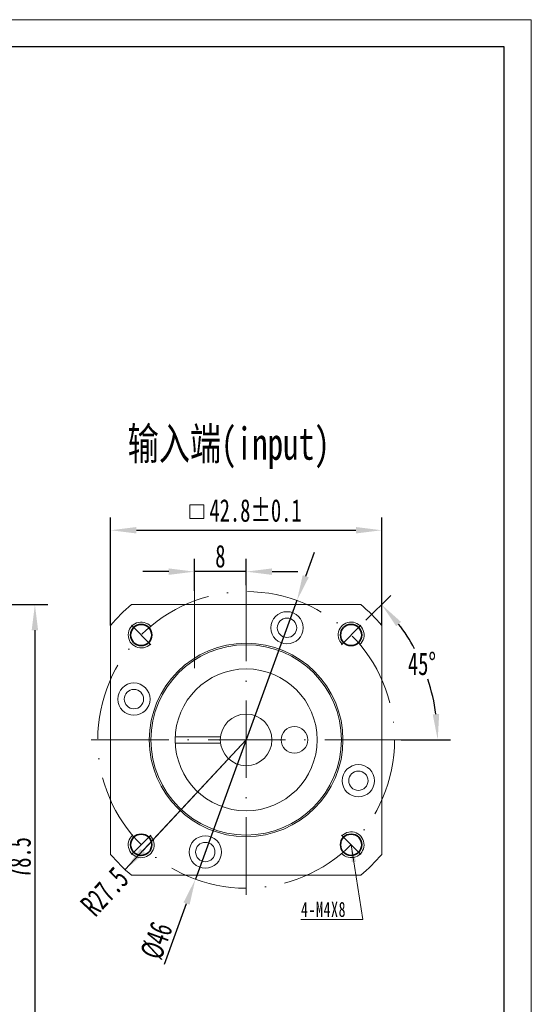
# Model space of a CAD drawing. Header units: millimetres. Extents: x 1398 to 1753, y 1052 to 1303.
# Tile 4 of 4: x 1674 to 1753, y 1150 to 1303. Entities that reach past the tile are written whole.
import ezdxf

# ---------------------------------------------------------------- set-up
doc = ezdxf.new("R2010")
doc.units = ezdxf.units.MM
doc.header["$PDSIZE"] = -5
doc.linetypes.add('ACAD_ISO10W100', pattern=[18, 12, -3, 0, -3])
doc.layers.get('0').update_dxf_attribs({"lineweight": 18})
doc.layers.get('Defpoints').update_dxf_attribs({"lineweight": 18})
doc.layers.add('7标注层', color=4, linetype='Continuous')
for name, color, linetype, lineweight in [('中心线层', 7, 'ACAD_ISO10W100', 20), ('图框_外框线', 7, 'Continuous', 18), ('尺寸线层', 3, 'Continuous', 18), ('粗实线层', 7, 'Continuous', 35), ('细实线层', 7, 'Continuous', 18)]:
    doc.layers.add(name, color=color, linetype=linetype, lineweight=lineweight)
doc.styles.add('PC_TEXTSTYLE', font='ISOCP.SHX', dxfattribs={"width": 0.707, "bigfont": 'GBCBIG.SHX'})
doc.styles.add('标准', font='txt', dxfattribs={"width": 0.667})
doc.dimstyles.new('GB_尺寸', dxfattribs={"dimtxt": 3.5, "dimasz": 4, "dimexe": 2, "dimexo": 0, "dimtad": 1, "dimdsep": 46, "dimtxsty": '标准', "dimblk": '_CAXARROW', "dimcen": 0, "dimdle": 6, "dimazin": 2, "dimtfac": 0.707107, "dimtdec": 3, "dimtmove": 2, "dimatfit": 3, "dimfxl": 1, "dimfrac": 2, "dimtolj": 1, "dimarcsym": 1})
doc.dimstyles.new('标准', dxfattribs={"dimtxt": 3.5, "dimasz": 4, "dimexe": 2, "dimexo": 0, "dimtad": 1, "dimdsep": 46, "dimtxsty": '标准', "dimblk": '_CAXARROW', "dimcen": 0, "dimdle": 6, "dimazin": 2, "dimtfac": 0.707107, "dimtdec": 3, "dimtmove": 2, "dimatfit": 3, "dimfxl": 1, "dimfrac": 2, "dimtolj": 1, "dimarcsym": 1})

# ---------------------------------------------------------------- blocks, each defined once
blk = doc.blocks.new('_CAXARROW')
blk.add_hatch(color=0).paths.add_polyline_path([(0, 0), (-1, 0.125), (-1, -0.125)], flags=0)
blk = doc.blocks.new('*D17')
at = {"layer": 'Defpoints', "color": 0}
for p in [(1727.32, 1210.04), (1722.72, 1205.45), (1684.76, 1191.48), (1732.76, 1191.48)]:
    blk.add_point(p, dxfattribs=at)
at = {"layer": '尺寸线层', "color": 0, "lineweight": -2}
for p, q in [((1727.32, 1210.04), (1731.15, 1213.88)), ((1732.76, 1191.48), (1740.43, 1191.48))]:
    blk.add_line(p, q, dxfattribs=at)
for start, end in [(28.4783, 37.271), (7.729, 18.4669)]:
    blk.add_arc((1708.76, 1191.48), 29.67, start, end, dxfattribs=at)
at = {"layer": '尺寸线层', "color": 0, "lineweight": -2, "xscale": 4, "yscale": 4, "zscale": 4}
for p, rotation in [((1729.74, 1212.46), 131.1354845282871), ((1738.43, 1191.48), 273.8645154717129)]:
    blk.add_blockref('_CAXARROW', p, dxfattribs=dict(at, rotation=rotation))
at = {"layer": '尺寸线层', "color": 0, "insert": (1735.99, 1203.26), "char_height": 3.5, "attachment_point": 5, "style": '标准', "bg_fill": 3, "box_fill_scale": 1.1, "bg_fill_color": 257, "bg_fill_transparency": 0}
blk.add_mtext('\\A1;45%%d', dxfattribs=at)
at = {"layer": 'Defpoints', "color": 0}
blk.add_point((1735.99, 1203.26), dxfattribs=at)
blk = doc.blocks.new('*D18')
at = {"layer": 'Defpoints', "color": 0}
blk.add_point((1708.76, 1191.48), dxfattribs=at)
at = {"layer": '尺寸线层', "color": 0, "lineweight": -2}
blk.add_line((1692.74, 1174.29), (1708.76, 1191.48), dxfattribs=at)
at = {"layer": '尺寸线层', "color": 0, "insert": (1686.84, 1167.95), "char_height": 3.5, "attachment_point": 5, "rotation": 47.0336, "style": '标准', "bg_fill": 3, "box_fill_scale": 1.1, "bg_fill_color": 257, "bg_fill_transparency": 0}
blk.add_mtext('\\A1;R27.5', dxfattribs=at)
at = {"layer": 'Defpoints', "color": 0}
blk.add_point((1690.01, 1171.36), dxfattribs=at)
at = {"layer": '尺寸线层', "color": 0, "lineweight": -2}
blk.add_line((1708.76, 1191.48), (1690.01, 1171.36), dxfattribs=at)
at = {"layer": '尺寸线层', "color": 0, "lineweight": -2, "xscale": 4, "yscale": 4, "zscale": 4, "rotation": 227.0335635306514}
blk.add_blockref('_CAXARROW', (1690.01, 1171.36), dxfattribs=at)
blk = doc.blocks.new('*X8')
at = {"layer": '尺寸线层', "linetype": 'Continuous'}
blk.add_hatch(color=0, dxfattribs=at).paths.add_polyline_path([(4.27, 11.6), (5.01, 9.02), (4.35, 8.91)], flags=0)
at = {"layer": '尺寸线层', "color": 0, "linetype": 'Continuous'}
blk.add_line((4.27, 11.6), (6.1, 0), dxfattribs=at)
at = {"layer": '尺寸线层', "color": 0}
blk.add_line((6.1, 0), (-3.51, 0), dxfattribs=at)
at = {"layer": '尺寸线层', "color": 0, "insert": (0, 1.57), "char_height": 2.3333, "width": 14.0505, "attachment_point": 5, "line_spacing_factor": 1.15057, "style": '标准'}
blk.add_mtext('\\T1.1;4-M4X8', dxfattribs=at)
blk = doc.blocks.new('*D19')
at = {"layer": 'Defpoints', "color": 0}
for p in [(1700.76, 1217.57), (1708.76, 1215.48), (1700.76, 1214.59)]:
    blk.add_point(p, dxfattribs=at)
at = {"layer": '尺寸线层', "color": 0, "lineweight": -2}
for p, q in [((1700.76, 1214.59), (1700.76, 1219.57)), ((1708.76, 1215.48), (1708.76, 1219.57)), ((1696.76, 1217.57), (1692.76, 1217.57)), ((1708.76, 1217.57), (1700.76, 1217.57)), ((1712.76, 1217.57), (1716.76, 1217.57))]:
    blk.add_line(p, q, dxfattribs=at)
at = {"layer": '尺寸线层', "color": 0, "lineweight": -2, "xscale": 4, "yscale": 4, "zscale": 4}
blk.add_blockref('_CAXARROW', (1700.76, 1217.57), dxfattribs=at)
at = {"layer": '尺寸线层', "color": 0, "lineweight": -2, "xscale": 4, "yscale": 4, "zscale": 4, "rotation": 180}
blk.add_blockref('_CAXARROW', (1708.76, 1217.57), dxfattribs=at)
at = {"layer": '尺寸线层', "color": 0, "insert": (1704.76, 1219.95), "char_height": 3.5, "attachment_point": 5, "style": '标准', "bg_fill": 3, "box_fill_scale": 1.1, "bg_fill_color": 257, "bg_fill_transparency": 0}
blk.add_mtext('\\A1;8', dxfattribs=at)
blk = doc.blocks.new('*D20')
at = {"layer": 'Defpoints', "color": 0}
for p in [(1716.62, 1213.1), (1700.89, 1169.87)]:
    blk.add_point(p, dxfattribs=at)
at = {"layer": '尺寸线层', "color": 0, "lineweight": -2}
for p, q in [((1717.99, 1216.85), (1719.35, 1220.61)), ((1716.62, 1213.1), (1700.89, 1169.87)), ((1696.11, 1156.73), (1699.52, 1166.11))]:
    blk.add_line(p, q, dxfattribs=at)
at = {"layer": '尺寸线层', "color": 0, "lineweight": -2, "xscale": 4, "yscale": 4, "zscale": 4}
for p, rotation in [((1716.62, 1213.1), 250.0089731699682), ((1700.89, 1169.87), 70.00897316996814)]:
    blk.add_blockref('_CAXARROW', p, dxfattribs=dict(at, rotation=rotation))
at = {"layer": '尺寸线层', "color": 0, "insert": (1694.9, 1160.35), "char_height": 3.5, "attachment_point": 5, "rotation": 70.009, "style": '标准', "bg_fill": 3, "box_fill_scale": 1.1, "bg_fill_color": 257, "bg_fill_transparency": 0}
blk.add_mtext('\\A1;%%C46', dxfattribs=at)
blk = doc.blocks.new('*D21')
at = {"layer": 'Defpoints', "color": 0}
for p in [(1729.76, 1223.99), (1687.76, 1209.24), (1729.76, 1209.24)]:
    blk.add_point(p, dxfattribs=at)
at = {"layer": '尺寸线层', "color": 0, "lineweight": -2}
for p, q in [((1687.76, 1209.24), (1687.76, 1225.99)), ((1729.76, 1209.24), (1729.76, 1225.99)), ((1691.76, 1223.99), (1725.76, 1223.99))]:
    blk.add_line(p, q, dxfattribs=at)
at = {"layer": '尺寸线层', "color": 0, "lineweight": -2, "xscale": 4, "yscale": 4, "zscale": 4, "rotation": 180}
blk.add_blockref('_CAXARROW', (1687.76, 1223.99), dxfattribs=at)
at = {"layer": '尺寸线层', "color": 0, "lineweight": -2, "xscale": 4, "yscale": 4, "zscale": 4}
blk.add_blockref('_CAXARROW', (1729.76, 1223.99), dxfattribs=at)
at = {"layer": '尺寸线层', "color": 0, "insert": (1710.21, 1227.04), "char_height": 3.5, "attachment_point": 5, "style": '标准', "bg_fill": 3, "box_fill_scale": 1.1, "bg_fill_color": 257, "bg_fill_transparency": 0}
blk.add_mtext('\\A1;\\A1;42.8{\\H1x;%%P0.1}', dxfattribs=at)
blk = doc.blocks.new('*D22')
at = {"layer": 'Defpoints', "color": 0}
for p in [(1643.08, 1212.48), (1657.08, 1133.98), (1676.03, 1133.98)]:
    blk.add_point(p, dxfattribs=at)
at = {"layer": '尺寸线层', "color": 0, "lineweight": -2}
for p, q in [((1643.08, 1212.48), (1678.03, 1212.48)), ((1676.03, 1208.48), (1676.03, 1137.98)), ((1657.08, 1133.98), (1678.03, 1133.98))]:
    blk.add_line(p, q, dxfattribs=at)
at = {"layer": '尺寸线层', "color": 0, "lineweight": -2, "xscale": 4, "yscale": 4, "zscale": 4}
for p, rotation in [((1676.03, 1212.48), 90), ((1676.03, 1133.98), 270)]:
    blk.add_blockref('_CAXARROW', p, dxfattribs=dict(at, rotation=rotation))
at = {"layer": '尺寸线层', "color": 0, "insert": (1673.66, 1173.23), "char_height": 3.5, "attachment_point": 5, "rotation": 90, "style": '标准', "bg_fill": 3, "box_fill_scale": 1.1, "bg_fill_color": 257, "bg_fill_transparency": 0}
blk.add_mtext('\\A1;78.5', dxfattribs=at)

msp = doc.modelspace()

# ---------------------------------------------------------------- linework, layer by layer
at = {"layer": '中心线层'}
for p, q in [((1708.755, 1167.481), (1708.755, 1215.481)), ((1700.755, 1214.589), (1700.755, 1201.11)), ((1684.755, 1191.481), (1732.755, 1191.481)), ((1723.516, 1176.72), (1726.521, 1173.715))]:
    msp.add_line(p, q, dxfattribs=at)
at = {"layer": '尺寸线层'}
msp.add_lwpolyline([(1700.041, 1227.945), (1700.041, 1225.791), (1702.181, 1225.791), (1702.181, 1227.945)], close=True, dxfattribs=at)
msp.add_arc((1725.019, 1175.218), 2, 222.50809, 135, dxfattribs=at)
at = {"layer": '粗实线层'}
msp.add_circle((1725.019, 1175.218), 1.65, dxfattribs=at)
at = {"layer": '细实线层'}
for p, q in [((1691, 1212.481), (1726.51, 1212.481)), ((1687.755, 1173.726), (1687.755, 1209.237)), ((1697.766, 1191.981), (1704.787, 1191.981)), ((1697.766, 1190.981), (1704.787, 1190.981)), ((1726.51, 1170.481), (1691, 1170.481))]:
    msp.add_line(p, q, dxfattribs=at)
for centre, radius in [((1715.082, 1208.866), 2.5), ((1715.082, 1208.866), 1.5), ((1708.755, 1191.481), 15), ((1708.755, 1191.481), 14.75), ((1708.755, 1191.481), 11), ((1691.371, 1197.809), 2.5), ((1691.371, 1197.809), 1.5), ((1708.755, 1191.481), 4), ((1716.233, 1191.481), 2.066), ((1726.139, 1185.154), 2.5), ((1726.139, 1185.154), 1.5), ((1702.428, 1174.097), 2.5), ((1702.428, 1174.097), 1.5)]:
    msp.add_circle(centre, radius, dxfattribs=at)
for start, end in [(130.21417, 139.78583), (40.21417, 49.78583), (220.21417, 229.78583), (310.21417, 319.78583)]:
    msp.add_arc((1708.755, 1191.481), 27.5, start, end, dxfattribs=at)

# ---------------------------------------------------------------- block references
at = {"layer": '尺寸线层'}
msp.add_blockref('*X8', (1720.754, 1163.617), dxfattribs=at)

# ---------------------------------------------------------------- texts
at = {"layer": '7标注层', "color": 0, "insert": (1690.403, 1239.926), "char_height": 5, "width": 57.28332, "attachment_point": 1, "style": 'PC_TEXTSTYLE'}
msp.add_mtext('{\\fSimHei|b0|i0|c134|p2;输入端(input)}', dxfattribs=at)

# ---------------------------------------------------------------- dimensions: what is measured, and where the dimension line sits
at = {"layer": '尺寸线层'}
dim = msp.add_linear_dim(base=(1676.032, 1133.981), p1=(1643.078, 1212.481), p2=(1657.078, 1133.981), angle=270, dimstyle='标准', override={"dimsah": 1, "dimtfill": 1, "dimtzin": 0}, dxfattribs=at)
dim.commit()
dim.dimension.update_dxf_attribs({"geometry": '*D22', "text_midpoint": (1673.657, 1173.231)})

# ---------------------------------------------------------------- next in the draw order: dimensions: what is measured, and where the dimension line sits
dim = msp.add_angular_dim_2l(base=(1735.9938, 1203.256), line1=((1727.3167, 1210.0428), (1722.7205, 1205.4466)), line2=((1684.7551, 1191.4813), (1732.7551, 1191.4813)), dimstyle='标准', override={"dimtad": 0, "dimtih": 1, "dimtoh": 1, "dimsah": 1, "dimtfill": 1, "dimtzin": 0}, dxfattribs=at)
dim.commit()
dim.dimension.update_dxf_attribs({"geometry": '*D17', "text_midpoint": (1735.9938, 1203.256), "dimtype": 162})

# ---------------------------------------------------------------- next in the draw order: linework, layer by layer
at = {"layer": '中心线层'}
msp.add_line((1723.516, 1206.242), (1726.521, 1209.247), dxfattribs=at)
at = {"layer": '尺寸线层'}
msp.add_arc((1725.019, 1207.745), 2, 312.50809, 225, dxfattribs=at)
at = {"layer": '粗实线层'}
msp.add_circle((1725.019, 1207.745), 1.65, dxfattribs=at)
at = {"layer": '细实线层'}
msp.add_line((1729.755, 1209.237), (1729.755, 1173.726), dxfattribs=at)

# ---------------------------------------------------------------- next in the draw order: dimensions: what is measured, and where the dimension line sits
at = {"layer": '尺寸线层'}
dim = msp.add_linear_dim(base=(1700.755, 1217.573), p1=(1708.755, 1215.481), p2=(1700.755, 1214.589), dimstyle='标准', override={"dimsah": 1, "dimtfill": 1, "dimtzin": 0}, dxfattribs=at)
dim.commit()
dim.dimension.update_dxf_attribs({"geometry": '*D19', "text_midpoint": (1704.755, 1219.948)})
dim = msp.add_radius_dim(center=(1708.755, 1191.481), mpoint=(1690.012, 1171.358), dimstyle='标准', override={"dimpost": 'R<>', "dimsah": 1, "dimtfill": 1, "dimtzin": 0}, dxfattribs=at)
dim.commit()
dim.dimension.update_dxf_attribs({"geometry": '*D18', "text_midpoint": (1686.837, 1167.949), "dimtype": 164})

# ---------------------------------------------------------------- next in the draw order: linework, layer by layer
at = {"layer": '中心线层'}
msp.add_line((1693.994, 1176.72), (1690.989, 1173.715), dxfattribs=at)
msp.add_circle((1708.755, 1191.481), 23, dxfattribs=at)
at = {"layer": '尺寸线层'}
msp.add_arc((1692.492, 1175.218), 2, 132.50809, 45, dxfattribs=at)
at = {"layer": '粗实线层'}
msp.add_circle((1692.492, 1175.218), 1.65, dxfattribs=at)

# ---------------------------------------------------------------- next in the draw order: dimensions: what is measured, and where the dimension line sits
at = {"layer": '尺寸线层'}
dim = msp.add_diameter_dim_2p(p1=(1716.618, 1213.095), p2=(1700.892, 1169.867), dimstyle='标准', override={"dimpost": '%%C<>', "dimsah": 1, "dimtmove": 1, "dimtfill": 1, "dimtzin": 0}, dxfattribs=at)
dim.commit()
dim.dimension.update_dxf_attribs({"geometry": '*D20', "text_midpoint": (1697.134, 1159.537), "dimtype": 163})

# ---------------------------------------------------------------- next in the draw order: linework, layer by layer
at = {"layer": '中心线层'}
msp.add_line((1693.994, 1206.242), (1690.989, 1209.247), dxfattribs=at)
at = {"layer": '尺寸线层'}
msp.add_arc((1692.492, 1207.745), 2, 42.50809, 315, dxfattribs=at)
at = {"layer": '粗实线层'}
msp.add_circle((1692.492, 1207.745), 1.65, dxfattribs=at)

# ---------------------------------------------------------------- next in the draw order: dimensions: what is measured, and where the dimension line sits
at = {"layer": '尺寸线层'}
dim = msp.add_linear_dim(base=(1729.755, 1223.994), p1=(1687.755, 1209.237), p2=(1729.755, 1209.237), text='\\A1;42.8{\\H1x;%%P0.1}', dimstyle='GB_尺寸', override={"dimsah": 1, "dimtfac": 1, "dimtfill": 1, "dimtzin": 0}, dxfattribs=at)
dim.commit()
dim.dimension.update_dxf_attribs({"geometry": '*D21', "text_midpoint": (1710.209, 1227.042), "dimtype": 160})

# ---------------------------------------------------------------- next in the draw order: linework, layer by layer
at = {"layer": '图框_外框线', "color": 3}
msp.add_lwpolyline([(1398.382, 1052.447), (1752.927, 1052.447), (1752.927, 1303.161), (1398.382, 1303.161)], close=True, dxfattribs=at)
at = {"layer": '图框_外框线', "color": 3, "lineweight": 25}
msp.add_lwpolyline([(1419.486, 1056.668), (1748.706, 1056.668), (1748.706, 1298.94), (1419.486, 1298.94)], close=True, dxfattribs=at)

doc.saveas('drawing.dxf')
